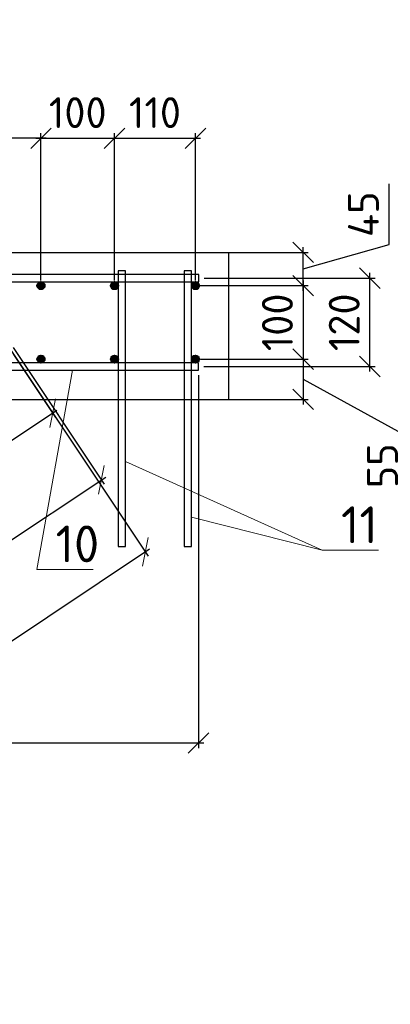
# Model space of a CAD drawing. Header units: millimetres. Extents: x 125896 to 2572636, y -120305 to 130347.
# Tile 114 of 256: x 342431 to 344950, y 96784 to 103482. Entities that reach past the tile are written whole.
import ezdxf

# ---------------------------------------------------------------- set-up
doc = ezdxf.new("R2010")
doc.units = ezdxf.units.MM
doc.linetypes.add('CENTER', pattern=[2, 1.25, -0.25, 0.25, -0.25])
for name, color, linetype, lineweight in [('Арматура', 152, 'Continuous', 40), ('ОСИ', 7, 'CENTER', 15), ('Столовая Двери и окна', 7, 'Continuous', 15)]:
    doc.layers.add(name, color=color, linetype=linetype, lineweight=lineweight)
doc.layers.add('Столовая - обозначения', color=7, linetype='Continuous')
doc.styles.get("Standard").update_dxf_attribs({"font": 'isocpeur.ttf'})
doc.styles.add('ГОСТ', font='isocpeur.ttf')
doc.dimstyles.new('Осевые', dxfattribs={"dimscale": 0.7, "dimtxt": 450, "dimasz": 400, "dimexe": 100, "dimexo": 100, "dimgap": 100, "dimtad": 1, "dimdec": 0, "dimzin": 0, "dimdsep": 46, "dimtxsty": 'Standard', "dimblk": 'OBLIQUE', "dimcen": 9, "dimdle": 100, "dimazin": 0, "dimtm": 1e-09, "dimtfac": 1, "dimtdec": 0, "dimtofl": 0, "dimtmove": 0, "dimatfit": 3, "dimfxl": 1, "dimtolj": 1, "dimtzin": 0, "dimarcsym": 0})

# ---------------------------------------------------------------- blocks, each defined once
blk = doc.blocks.new('_OBLIQUE')
at = {"color": 0, "linetype": 'ByBlock'}
blk.add_line((-0.5, -0.5), (0.5, 0.5), dxfattribs=at)
blk = doc.blocks.new('*D138')
at = {"layer": 'Defpoints', "color": 0, "linetype": 'ByBlock', "lineweight": 20, "ltscale": 13, "transparency": 16777216}
for p in [(342366.5, 101281, -900), (342986.4, 100351.2), (320475.3, 86686.8, -900)]:
    blk.add_point(p, dxfattribs=at)
at = {"layer": 'ОСИ', "color": 0, "linetype": 'ByBlock', "lineweight": -2, "ltscale": 13, "transparency": 16777216}
for p, q in [((342385.9, 101251.9), (343005.8, 100322.1)), ((321066, 85737.6), (343015.5, 100370.6)), ((320494.7, 86657.7), (321114.6, 85727.9))]:
    blk.add_line(p, q, dxfattribs=at)
at = {"layer": 'ОСИ', "color": 0, "linetype": 'ByBlock', "lineweight": -2, "ltscale": 13, "transparency": 16777216, "xscale": 140, "yscale": 140, "zscale": 140}
for p, rotation in [((342986.4, 100351.2), 33.69006752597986), ((321095.2, 85757), 213.6900675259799)]:
    blk.add_blockref('_OBLIQUE', p, dxfattribs=dict(at, rotation=rotation))
at = {"layer": 'ОСИ', "color": 0, "linetype": 'ByBlock', "ltscale": 13, "transparency": 16777216, "insert": (331943.7, 93199.7), "char_height": 210, "attachment_point": 5, "rotation": 33.69007}
blk.add_mtext('\\A1;5262', dxfattribs=at)
blk = doc.blocks.new('*D139')
at = {"layer": 'Defpoints', "color": 0, "linetype": 'ByBlock', "lineweight": 20, "ltscale": 13, "transparency": 16777216}
for p in [(342054, 101707.7, -995.9), (343284.4, 99862.2), (319497.2, 86669.8, -995.9)]:
    blk.add_point(p, dxfattribs=at)
at = {"layer": 'ОСИ', "color": 0, "linetype": 'ByBlock', "lineweight": -2, "ltscale": 13, "transparency": 16777216}
for p, q in [((342073.5, 101678.5), (343303.8, 99833.1)), ((320698.4, 84804.9), (343313.5, 99881.6)), ((319516.6, 86640.6), (320746.9, 84795.2))]:
    blk.add_line(p, q, dxfattribs=at)
at = {"layer": 'ОСИ', "color": 0, "linetype": 'ByBlock', "lineweight": -2, "ltscale": 13, "transparency": 16777216, "xscale": 140, "yscale": 140, "zscale": 140}
for p, rotation in [((343284.4, 99862.2), 33.69006752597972), ((320727.5, 84824.3), 213.6900675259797)]:
    blk.add_blockref('_OBLIQUE', p, dxfattribs=dict(at, rotation=rotation))
at = {"layer": 'ОСИ', "color": 0, "linetype": 'ByBlock', "ltscale": 13, "transparency": 16777216, "insert": (331908.9, 92488.8), "char_height": 210, "attachment_point": 5, "rotation": 33.69007}
blk.add_mtext('\\A1;5422', dxfattribs=at)
blk = doc.blocks.new('*D168')
at = {"layer": 'Defpoints', "color": 0, "linetype": 'ByBlock', "lineweight": 20, "ltscale": 13, "transparency": 16777216}
for p in [(342368.7, 101233.4, 95.9), (342654.1, 100805.3), (341618.7, 100733.4, 95.9)]:
    blk.add_point(p, dxfattribs=at)
at = {"layer": 'ОСИ', "color": 0, "linetype": 'ByBlock', "lineweight": -2, "ltscale": 13, "transparency": 16777216}
for p, q in [((342388.1, 101204.3), (342673.5, 100776.2)), ((341874.9, 100285.9), (342683.2, 100824.8)), ((341638.1, 100704.3), (341923.5, 100276.2))]:
    blk.add_line(p, q, dxfattribs=at)
at = {"layer": 'ОСИ', "color": 0, "linetype": 'ByBlock', "lineweight": -2, "ltscale": 13, "transparency": 16777216, "xscale": 140, "yscale": 140, "zscale": 140}
for p, rotation in [((342654.1, 100805.3), 33.69006752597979), ((341904.1, 100305.3), 213.6900675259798)]:
    blk.add_blockref('_OBLIQUE', p, dxfattribs=dict(at, rotation=rotation))
at = {"layer": 'ОСИ', "color": 0, "linetype": 'ByBlock', "ltscale": 13, "transparency": 16777216, "insert": (342182, 100700.9), "char_height": 210, "attachment_point": 5, "rotation": 33.69007}
blk.add_mtext('\\A1;180', dxfattribs=at)
blk = doc.blocks.new('*D227')
at = {"layer": 'Defpoints', "color": 0, "linetype": 'ByBlock', "lineweight": 20, "ltscale": 13, "transparency": 16777216}
for p in [(343625.6, 101673), (343625.6, 101173), (344358.1, 101173)]:
    blk.add_point(p, dxfattribs=at)
at = {"layer": 'ОСИ', "color": 0, "linetype": 'ByBlock', "lineweight": -2, "ltscale": 13, "transparency": 16777216}
for p, q in [((344358.1, 101708), (344358.1, 101138)), ((343660.6, 101673), (344393.1, 101673)), ((343660.6, 101173), (344393.1, 101173))]:
    blk.add_line(p, q, dxfattribs=at)
at = {"layer": 'ОСИ', "color": 0, "linetype": 'ByBlock', "lineweight": -2, "ltscale": 13, "transparency": 16777216, "xscale": 140, "yscale": 140, "zscale": 140}
for p, rotation in [((344358.1, 101673), 90), ((344358.1, 101173), 270)]:
    blk.add_blockref('_OBLIQUE', p, dxfattribs=dict(at, rotation=rotation))
at = {"layer": 'ОСИ', "color": 0, "linetype": 'ByBlock', "ltscale": 13, "transparency": 16777216, "insert": (344183.1, 101423), "char_height": 210, "attachment_point": 5, "rotation": 90}
blk.add_mtext('\\A1;100', dxfattribs=at)
blk = doc.blocks.new('*D228')
at = {"layer": 'Defpoints', "color": 0, "linetype": 'ByBlock', "lineweight": 20, "ltscale": 13, "transparency": 16777216}
for p in [(343625.6, 101899.2), (344358.1, 101899.2), (343625.6, 101673)]:
    blk.add_point(p, dxfattribs=at)
at = {"layer": 'ОСИ', "color": 0, "linetype": 'ByBlock', "lineweight": -2, "ltscale": 13, "transparency": 16777216}
for p, q in [((344942.8, 101952.1), (344942.8, 102365.1)), ((344358.1, 101786.1), (344942.8, 101952.1)), ((343660.6, 101899.2), (344393.1, 101899.2)), ((344358.1, 101638), (344358.1, 101934.2)), ((343660.6, 101673), (344393.1, 101673))]:
    blk.add_line(p, q, dxfattribs=at)
at = {"layer": 'ОСИ', "color": 0, "linetype": 'ByBlock', "lineweight": -2, "ltscale": 13, "transparency": 16777216, "xscale": 140, "yscale": 140, "zscale": 140}
for p, rotation in [((344358.1, 101899.2), 90), ((344358.1, 101673), 270)]:
    blk.add_blockref('_OBLIQUE', p, dxfattribs=dict(at, rotation=rotation))
at = {"layer": 'ОСИ', "color": 0, "linetype": 'ByBlock', "ltscale": 13, "transparency": 16777216, "insert": (344767.8, 102158.6), "char_height": 210, "attachment_point": 5, "rotation": 90}
blk.add_mtext('\\A1;45', dxfattribs=at)
blk = doc.blocks.new('*D229')
at = {"layer": 'Defpoints', "color": 0, "linetype": 'ByBlock', "lineweight": 20, "ltscale": 13, "transparency": 16777216}
for p in [(343625.6, 101173), (343625.6, 100899.2), (344357.9, 100899.2)]:
    blk.add_point(p, dxfattribs=at)
at = {"layer": 'ОСИ', "color": 0, "linetype": 'ByBlock', "lineweight": -2, "ltscale": 13, "transparency": 16777216}
for p, q in [((343660.6, 101173), (344392.9, 101173)), ((344357.9, 101208), (344357.9, 100864.2)), ((344357.9, 101036.1), (345072.7, 100643.5)), ((343660.6, 100899.2), (344392.9, 100899.2)), ((345072.7, 100643.5), (345072.7, 100251.5))]:
    blk.add_line(p, q, dxfattribs=at)
at = {"layer": 'ОСИ', "color": 0, "linetype": 'ByBlock', "lineweight": -2, "ltscale": 13, "transparency": 16777216, "xscale": 140, "yscale": 140, "zscale": 140}
for p, rotation in [((344357.9, 101173), 90), ((344357.9, 100899.2), 270)]:
    blk.add_blockref('_OBLIQUE', p, dxfattribs=dict(at, rotation=rotation))
at = {"layer": 'ОСИ', "color": 0, "linetype": 'ByBlock', "ltscale": 13, "transparency": 16777216, "insert": (344897.7, 100447.5), "char_height": 210, "attachment_point": 5, "rotation": 90}
blk.add_mtext('\\A1;55', dxfattribs=at)
blk = doc.blocks.new('*D230')
at = {"layer": 'Defpoints', "color": 0, "linetype": 'ByBlock', "lineweight": 20, "ltscale": 13, "transparency": 16777216}
for p in [(343649.5, 101724.2), (344812, 101724.2), (343647, 101123)]:
    blk.add_point(p, dxfattribs=at)
at = {"layer": 'ОСИ', "color": 0, "linetype": 'ByBlock', "lineweight": -2, "ltscale": 13, "transparency": 16777216}
for p, q in [((344812, 101088), (344812, 101759.2)), ((343684.5, 101724.2), (344847, 101724.2)), ((343682, 101123), (344847, 101123))]:
    blk.add_line(p, q, dxfattribs=at)
at = {"layer": 'ОСИ', "color": 0, "linetype": 'ByBlock', "lineweight": -2, "ltscale": 13, "transparency": 16777216, "xscale": 140, "yscale": 140, "zscale": 140}
for p, rotation in [((344812, 101724.2), 90), ((344812, 101123), 270)]:
    blk.add_blockref('_OBLIQUE', p, dxfattribs=dict(at, rotation=rotation))
at = {"layer": 'ОСИ', "color": 0, "linetype": 'ByBlock', "ltscale": 13, "transparency": 16777216, "insert": (344637, 101423.6), "char_height": 210, "attachment_point": 5, "rotation": 90}
blk.add_mtext('\\A1;120', dxfattribs=at)
blk = doc.blocks.new('*D231')
at = {"layer": 'Defpoints', "color": 0, "linetype": 'ByBlock', "lineweight": 20, "ltscale": 13, "transparency": 16777216}
for p in [(343075.6, 102675), (343075.6, 101673), (343625.6, 101673)]:
    blk.add_point(p, dxfattribs=at)
at = {"layer": 'ОСИ', "color": 0, "linetype": 'ByBlock', "lineweight": -2, "ltscale": 13, "transparency": 16777216}
for p, q in [((343075.6, 101708), (343075.6, 102710)), ((343625.6, 101708), (343625.6, 102710)), ((343660.6, 102675), (343040.6, 102675))]:
    blk.add_line(p, q, dxfattribs=at)
at = {"layer": 'ОСИ', "color": 0, "linetype": 'ByBlock', "lineweight": -2, "ltscale": 13, "transparency": 16777216, "xscale": 140, "yscale": 140, "zscale": 140, "rotation": 180}
blk.add_blockref('_OBLIQUE', (343075.6, 102675), dxfattribs=at)
at = {"layer": 'ОСИ', "color": 0, "linetype": 'ByBlock', "lineweight": -2, "ltscale": 13, "transparency": 16777216, "xscale": 140, "yscale": 140, "zscale": 140}
blk.add_blockref('_OBLIQUE', (343625.6, 102675), dxfattribs=at)
at = {"layer": 'ОСИ', "color": 0, "linetype": 'ByBlock', "ltscale": 13, "transparency": 16777216, "insert": (343350.6, 102850), "char_height": 210, "attachment_point": 5}
blk.add_mtext('\\A1;110', dxfattribs=at)
blk = doc.blocks.new('*D232')
at = {"layer": 'Defpoints', "color": 0, "linetype": 'ByBlock', "lineweight": 20, "ltscale": 13, "transparency": 16777216}
for p in [(342575.6, 102675), (342575.6, 101673), (343075.6, 101673)]:
    blk.add_point(p, dxfattribs=at)
at = {"layer": 'ОСИ', "color": 0, "linetype": 'ByBlock', "lineweight": -2, "ltscale": 13, "transparency": 16777216}
for p, q in [((342575.6, 101708), (342575.6, 102710)), ((343075.6, 101708), (343075.6, 102710)), ((343110.6, 102675), (342540.6, 102675))]:
    blk.add_line(p, q, dxfattribs=at)
at = {"layer": 'ОСИ', "color": 0, "linetype": 'ByBlock', "lineweight": -2, "ltscale": 13, "transparency": 16777216, "xscale": 140, "yscale": 140, "zscale": 140, "rotation": 180}
blk.add_blockref('_OBLIQUE', (342575.6, 102675), dxfattribs=at)
at = {"layer": 'ОСИ', "color": 0, "linetype": 'ByBlock', "lineweight": -2, "ltscale": 13, "transparency": 16777216, "xscale": 140, "yscale": 140, "zscale": 140}
blk.add_blockref('_OBLIQUE', (343075.6, 102675), dxfattribs=at)
at = {"layer": 'ОСИ', "color": 0, "linetype": 'ByBlock', "ltscale": 13, "transparency": 16777216, "insert": (342825.6, 102850), "char_height": 210, "attachment_point": 5}
blk.add_mtext('\\A1;100', dxfattribs=at)
blk = doc.blocks.new('*D233')
at = {"layer": 'Defpoints', "color": 0, "linetype": 'ByBlock', "lineweight": 20, "ltscale": 13, "transparency": 16777216}
for p in [(341325.6, 102675.2), (341325.6, 101664.2), (342575.6, 101673)]:
    blk.add_point(p, dxfattribs=at)
at = {"layer": 'ОСИ', "color": 0, "linetype": 'ByBlock', "lineweight": -2, "ltscale": 13, "transparency": 16777216}
for p, q in [((341325.6, 101699.2), (341325.6, 102710.2)), ((342575.6, 101708), (342575.6, 102710.2)), ((342610.6, 102675.2), (341290.6, 102675.2))]:
    blk.add_line(p, q, dxfattribs=at)
at = {"layer": 'ОСИ', "color": 0, "linetype": 'ByBlock', "lineweight": -2, "ltscale": 13, "transparency": 16777216, "xscale": 140, "yscale": 140, "zscale": 140, "rotation": 180}
blk.add_blockref('_OBLIQUE', (341325.6, 102675.2), dxfattribs=at)
at = {"layer": 'ОСИ', "color": 0, "linetype": 'ByBlock', "lineweight": -2, "ltscale": 13, "transparency": 16777216, "xscale": 140, "yscale": 140, "zscale": 140}
blk.add_blockref('_OBLIQUE', (342575.6, 102675.2), dxfattribs=at)
at = {"layer": 'ОСИ', "color": 0, "linetype": 'ByBlock', "ltscale": 13, "transparency": 16777216, "insert": (341950.6, 102850.2), "char_height": 210, "attachment_point": 5}
blk.add_mtext('\\A1;250', dxfattribs=at)
blk = doc.blocks.new('*D234')
at = {"layer": 'Defpoints', "color": 0, "linetype": 'ByBlock', "lineweight": 20, "ltscale": 13, "transparency": 16777216}
for p in [(340499.5, 101098), (343647, 101098), (343647, 98561.7)]:
    blk.add_point(p, dxfattribs=at)
at = {"layer": 'ОСИ', "color": 0, "linetype": 'ByBlock', "lineweight": -2, "ltscale": 13, "transparency": 16777216}
for p, q in [((340499.5, 101063), (340499.5, 98526.7)), ((343647, 101063), (343647, 98526.7)), ((340464.5, 98561.7), (343682, 98561.7))]:
    blk.add_line(p, q, dxfattribs=at)
at = {"layer": 'ОСИ', "color": 0, "linetype": 'ByBlock', "lineweight": -2, "ltscale": 13, "transparency": 16777216, "xscale": 140, "yscale": 140, "zscale": 140, "rotation": 180}
blk.add_blockref('_OBLIQUE', (340499.5, 98561.7), dxfattribs=at)
at = {"layer": 'ОСИ', "color": 0, "linetype": 'ByBlock', "lineweight": -2, "ltscale": 13, "transparency": 16777216, "xscale": 140, "yscale": 140, "zscale": 140}
blk.add_blockref('_OBLIQUE', (343647, 98561.7), dxfattribs=at)
at = {"layer": 'ОСИ', "color": 0, "linetype": 'ByBlock', "ltscale": 13, "transparency": 16777216, "insert": (342073.2, 98736.7), "char_height": 210, "attachment_point": 5}
blk.add_mtext('\\A1;630', dxfattribs=at)

msp = doc.modelspace()

# ---------------------------------------------------------------- hatches: boundary and pattern name
at = {"layer": 'Арматура'}
h = msp.add_hatch(color=256, dxfattribs=at)
edge = h.paths.add_edge_path()
edge.add_arc((342575.6, 101673), 25, 0, 360)
h = msp.add_hatch(color=256, dxfattribs=at)
edge = h.paths.add_edge_path()
edge.add_arc((343075.6, 101673), 25, 0, 360)
h = msp.add_hatch(color=256, dxfattribs=at)
edge = h.paths.add_edge_path()
edge.add_arc((343625.6, 101673), 25, 0, 360)
h = msp.add_hatch(color=256, dxfattribs=at)
edge = h.paths.add_edge_path()
edge.add_arc((342575.6, 101173), 25, 0, 360)
h = msp.add_hatch(color=256, dxfattribs=at)
edge = h.paths.add_edge_path()
edge.add_arc((343075.6, 101173), 25, 0, 360)
h = msp.add_hatch(color=256, dxfattribs=at)
edge = h.paths.add_edge_path()
edge.add_arc((343625.6, 101173), 25, 0, 360)

# ---------------------------------------------------------------- linework, layer by layer
for centre in [(342575.6, 101673), (343075.6, 101673), (343625.6, 101673), (342575.6, 101173), (343075.6, 101173), (343625.6, 101173)]:
    msp.add_circle(centre, 25, dxfattribs=at)
at = {"layer": 'Столовая Двери и окна', "color": 18, "lineweight": 30, "true_color": 0x000000}
for p in [(343849.5, 101899.2), (342199.5, 100899.2, -1170)]:
    msp.add_line(p, (343849.5, 100899.2), dxfattribs=at)
at = {"layer": 'Столовая Двери и окна', "color": 18, "lineweight": 20, "true_color": 0x000000}
for p, q in [((342546.8, 99742.8), (342789.6, 101098)), ((343149.5, 100476.6), (344486.9, 99872.8)), ((343598.3, 100098.4), (344486.9, 99872.8)), ((344486.9, 99872.8), (344870.6, 99872.8)), ((342546.8, 99742.8), (342930.5, 99742.8))]:
    msp.add_line(p, q, dxfattribs=at)
at = {"layer": 'Столовая Двери и окна', "color": 18, "lineweight": 30, "true_color": 0x000000}
msp.add_lwpolyline([(332849.5, 96899.2), (334349.5, 96899.2), (334349.5, 97899.2), (335849.5, 97899.2), (335849.5, 98899.2), (337349.5, 98899.2), (337349.5, 99899.2), (338849.5, 99899.2), (338849.5, 100899.2), (340349.5, 100899.2), (340349.5, 101899.2), (341849.5, 101899.2), (341849.5, 101899.2), (343849.5, 101899.2)], dxfattribs=at)
at = {"layer": 'Столовая Двери и окна', "color": 146, "lineweight": 30, "true_color": 0x105689}
for points in [[(340593.9, 101699.2), (343649.5, 101699.2), (343649.5, 101749.2), (340559.5, 101749.2), (340559.5, 101749.2), (340559.5, 101749.2)], [(340499.5, 101098), (343647, 101098), (343647, 101148), (340499.5, 101148)]]:
    msp.add_lwpolyline(points, dxfattribs=at)
at = {"layer": 'Столовая Двери и окна', "color": 5, "lineweight": 30}
for points in [[(343149.5, 101774.2), (343099.5, 101774.2), (343099.5, 99899.2), (343149.5, 99899.2)], [(343598.3, 101774.2), (343548.3, 101774.2), (343548.3, 99899.2), (343598.3, 99899.2)]]:
    msp.add_lwpolyline(points, close=True, dxfattribs=at)

# ---------------------------------------------------------------- texts
at = {"insert": (226281.3, 113282.4), "char_height": 250, "attachment_point": 1, "style": 'ГОСТ'}
msp.add_mtext_dynamic_manual_height_columns('\\A1;\\pi9384.38;{\\H1.5152x;\\P\\pi1250;Общие указания\\P\\pi250;}1.^IРабочая документация разработана в соответствии с заданием на проектирование, требованиями действующих технических регламентов, стандартов, сводов правил и других документов, содержащих установленные требования.\\P2.^IРабочая документация выполнена в соответствии со следующими нормативными и техническими документами:\\P-^IСП 20.13330.2016 "Нагрузки и Воздействия";\\P-^IСП 63.13330.2012 "Бетонные и железобетонные конструкции. Основные положения";\\P-^IСП 22.13330.2016 "Основания зданий и сооружений";\\P-^IСП 45.13330.2012 "Земляные сооружения, основания и фундаменты".\\P3.   За относительную отметку 0,000 принята отметка чистого пола первого этажа.\\P4.^IПеречень видов работ, для которых необходимо составлять акты освидетельствования скрытых работ:\\P-^Iармирование конструкций;\\P-^Iосвидетельствование опалубки перед бетонированием;\\P-^Iвыполнение сварочных работ;\\P-^Iотбор контрольных проб бетона;\\P-^Iсоответствие законченных железобетонных конструкций проекту с отображением качества работ;\\P-^Iустройство монолитных конструкций, выполняемых в зимнее время;  \\P\\pi0;  -    устройство гидроизоляции;\\P\\pi250;-^Iуплотнение грунтов и обратную засыпку.\\PЗапрещается выполнение последующих работ при отсутствии актов освидетельствования предшествующих скрытых работ во всех случаях.\\P\\pi0;        5. Проект рассчитан на производство работ в период положительных температур. В случае выполнения работ при отрицательных температурах необходимо выполнять требования СНиП часть 3 по производству работ и ППР.\\P        6. При минимальной температуре воздуха до минус 15°С допускается: выдерживание бетона в конструкции методом термоса, при предварительном разогреве бетонной смеси, форсированный электроразогрев бетона в конструкции с повторным уплотнением.\\P\\pi250;При минимальной температуре воздуха до минус 25°С допускается: обогрев бетона в греющей опалубке с помощью низкотемпературных электронагревателей, электродный сквозной прогрев бетона, электрообогрев с помощью греющего провода.\\P\\pi0;7. При отрицательной температуре воздуха уплотнение грунта обратной засыпки в траншеях должно \\Pосуществляться до достижения коэффициента уплотнения 0,98. \\PВремя уплотнения грунта в зависимости от температуры воздуха: \\P\\pi250;-^Iпри t{\\H0.7x;\\So^ ;}-5, 90-120 минут; при t{\\H0.7x;\\So^ ;\\H1.42857x;-10, 60-90 минут; }при t{\\H0.7x;\\So^ ;\\H1.42857x;-20, 40-60 минут; }при t{\\H0.7x;\\So^ ;\\H1.42857x;-30, 20-30 минут;\\P\\pi0;Работы по выполнению насыпей и обратных засыпок при отрицательных температурах должны производить с учетом следующих требований:\\P\\pi250;-^Iподготовку поверхности (основания) насыпи и обратных засыпок следует выполнять с полным удалением снега, льда, промерзшего слоя слабого и пучинистого грунта на всю его глубину;\\P-^Iотсыпку в насыпь и обратные засыпки грунтов необходимо производить при их природной влажности и в талом состоянии с содержанием комьев мерзлого грунта, не превышающим требований, приведенных в приложении М СП 45.13330.2017. Свод правил. Земляные сооружения, основания и фундаменты., и, как правило, на не промерзшие ранее отсыпанные и уплотненные слои. В отдельных случаях при согласовании с автором проекта допускается грунты отсыпать на непучинистые грунты, промерзшие на глубину не более 15 см;\\P-^Iпри пониженной влажности отсыпанных грунтов для их уплотнения следует применять более тяжелое грунтоуплотняющее оборудование; \\P-^Iработы по отсыпке и уплотнению каждого слоя должны выполнять в течение одной рабочей смены; - при выполнении насыпей из глинистых грунтов при обильном снеговыпадении все работы должны быть прекращены; - перерывы в работах по выполнению насыпей и обратных засыпок допускаются только при условиях, что за время перерыва глубина промерзания ранее уплотненных пучинистых грунтов не превысит 15 см или на время перерыва ранее уплотненные грунты утепляются специальными средствами (например, маловлажным рыхлым грунтом, который в последующем удаляется); - все работы по отсыпке грунтов и их уплотнению выполняют с повышенной интенсивностью.}', width=20474.372, gutter_width=5800, heights=[24436.9], dxfattribs=at)
at = {"layer": 'Столовая - обозначения', "lineweight": 25}
for s, p in [('11', (344615.1, 99921.1)), ('10', (342675, 99791.1))]:
    msp.add_text(s, height=250, dxfattribs=at).set_placement(p)

# ---------------------------------------------------------------- dimensions: what is measured, and where the dimension line sits
at = {"layer": 'ОСИ', "linetype": 'ByBlock', "ltscale": 13}
for base, p1, p2, picture, middle in [((341325.6, 102675.2), (342575.6, 101673), (341325.6, 101664.2), '*D233', (341950.6, 102850.2)), ((342575.6, 102675), (343075.6, 101673), (342575.6, 101673), '*D232', (342825.6, 102850)), ((343075.6, 102675), (343625.6, 101673), (343075.6, 101673), '*D231', (343350.6, 102850)), ((343647.0097, 98561.7351), (340499.4519, 101098.0353), (343647.0097, 101098.0353), '*D234', (342073.2308, 98736.7351))]:
    dim = msp.add_linear_dim(base=base, p1=p1, p2=p2, dimstyle='Осевые', override={"dimtxt": 300, "dimasz": 200, "dimexe": 50, "dimexo": 50, "dimlfac": 0.2, "dimdle": 50, "dimtmove": 1}, dxfattribs=at)
    dim.commit()
    dim.dimension.update_dxf_attribs({"geometry": picture, "text_midpoint": middle})
for base, p1, p2, picture, middle in [((344358.1, 101899.2), (343625.6, 101673), (343625.6, 101899.2), '*D228', (344942.8, 102022.1)), ((344357.9, 100899.2), (343625.6, 101173), (343625.6, 100899.2), '*D229', (345072.7, 100573.5))]:
    dim = msp.add_linear_dim(base=base, p1=p1, p2=p2, angle=90, dimstyle='Осевые', override={"dimtxt": 300, "dimasz": 200, "dimexe": 50, "dimexo": 50, "dimlfac": 0.2, "dimdle": 50, "dimtmove": 1}, dxfattribs=at)
    dim.commit()
    dim.dimension.update_dxf_attribs({"geometry": picture, "text_midpoint": middle, "dimtype": 160})
for base, p1, p2, picture, middle in [((344812, 101724.2), (343647, 101123), (343649.5, 101724.2), '*D230', (344637, 101423.6)), ((344358.1, 101173), (343625.6, 101673), (343625.6, 101173), '*D227', (344183.1, 101423))]:
    dim = msp.add_linear_dim(base=base, p1=p1, p2=p2, angle=90, dimstyle='Осевые', override={"dimtxt": 300, "dimasz": 200, "dimexe": 50, "dimexo": 50, "dimlfac": 0.2, "dimdle": 50, "dimtmove": 1}, dxfattribs=at)
    dim.commit()
    dim.dimension.update_dxf_attribs({"geometry": picture, "text_midpoint": middle})
for p1, p2, distance, picture, middle in [((319497.2, 86669.8, -995.9), (342054, 101707.7, -995.9), -2218, '*D139', (331908.9, 92488.8)), ((320475.3, 86686.8, -900), (342366.5, 101281, -900), -1117.5, '*D138', (331943.7, 93199.7)), ((341618.7, 100733.4, 95.9), (342368.7, 101233.4, 95.9), -514.5, '*D168', (342182, 100700.9))]:
    dim = msp.add_aligned_dim(p1=p1, p2=p2, distance=distance, dimstyle='Осевые', override={"dimtxt": 300, "dimasz": 200, "dimexe": 50, "dimexo": 50, "dimlfac": 0.2, "dimdle": 50, "dimtmove": 1}, dxfattribs=at)
    dim.commit()
    dim.dimension.update_dxf_attribs({"geometry": picture, "text_midpoint": middle})

doc.saveas('drawing.dxf')
